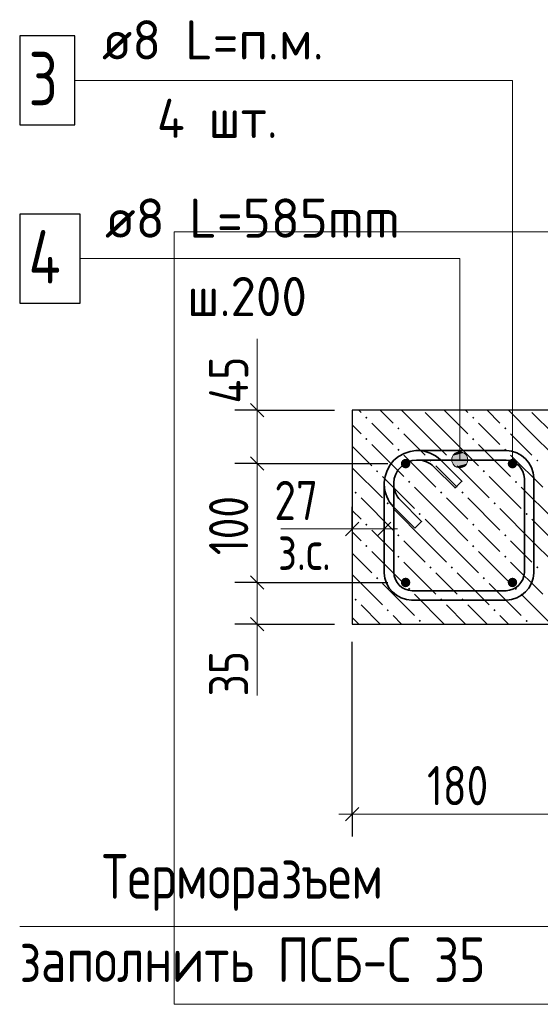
# Model space of a CAD drawing. Header units: millimetres. Extents: x 0 to 43617, y 0 to 29700.
# Tile 11 of 20: x 29650 to 32573, y 6920 to 12444. Entities that reach past the tile are written whole.
import ezdxf

# ---------------------------------------------------------------- set-up
doc = ezdxf.new("R2010")
doc.units = ezdxf.units.MM
for name, color, linetype, lineweight in [('Standard', 7, 'Continuous', 25), ('ЖБ Перекрытие верхний уровень', 7, 'Continuous', 35), ('Позиционная метка линия выноска', 7, 'Continuous', 13), ('Примечания', 7, 'Continuous', 25), ('Размерная выноска', 7, 'Continuous', 13), ('Ребро вкладыша арматура S1', 7, 'Continuous', 25)]:
    doc.layers.add(name, color=color, linetype=linetype, lineweight=lineweight)
doc.layers.add('Ребро вкладыша арматура поперечная AW', color=7, linetype='Continuous', lineweight=18, true_color=0x5a2814)
doc.styles.add('GOST 2.304-81', font='txt')
doc.styles.add('ISOCPEUR', font='txt')

msp = doc.modelspace()

# ---------------------------------------------------------------- hatches: boundary and pattern name
at = {"layer": 'ЖБ Перекрытие верхний уровень', "linetype": 'Continuous', "lineweight": 18, "transparency": 33554687}
for points in [[(31589.8, 10210.9), (31596.3, 10217.4), (31602.8, 10210.9), (31596.3, 10204.4)], [(32189.8, 10210.9), (32196.3, 10217.4), (32202.8, 10210.9), (32196.3, 10204.4)], [(31769.8, 10150.9), (31776.3, 10157.4), (31782.8, 10150.9), (31776.3, 10144.4)], [(32369.8, 10150.9), (32376.3, 10157.4), (32382.8, 10150.9), (32376.3, 10144.4)], [(31589.8, 10090.9), (31596.3, 10097.4), (31602.8, 10090.9), (31596.3, 10084.4)], [(32189.8, 10090.9), (32196.3, 10097.4), (32202.8, 10090.9), (32196.3, 10084.4)], [(31769.8, 10030.9), (31776.3, 10037.4), (31782.8, 10030.9), (31776.3, 10024.4)], [(32369.8, 10030.9), (32376.3, 10037.4), (32382.8, 10030.9), (32376.3, 10024.4)], [(31949.8, 9970.9), (31956.3, 9977.4), (31962.8, 9970.9), (31956.3, 9964.4)], [(32069.8, 9970.9), (32076.3, 9977.4), (32082.8, 9970.9), (32076.3, 9964.4)], [(32549.8, 9970.9), (32556.3, 9977.4), (32562.8, 9970.9), (32556.3, 9964.4)], [(31649.8, 9910.9), (31656.3, 9917.4), (31662.8, 9910.9), (31656.3, 9904.4)], [(32249.8, 9910.9), (32256.3, 9917.4), (32262.8, 9910.9), (32256.3, 9904.4)], [(31829.8, 9850.9), (31836.3, 9857.4), (31842.8, 9850.9), (31836.3, 9844.4)], [(32429.8, 9850.9), (32436.3, 9857.4), (32442.8, 9850.9), (32436.3, 9844.4)], [(31529.8, 9790.9), (31536.3, 9797.4), (31542.8, 9790.9), (31536.3, 9784.4)], [(32009.8, 9790.9), (32016.3, 9797.4), (32022.8, 9790.9), (32016.3, 9784.4)], [(32129.8, 9790.9), (32136.3, 9797.4), (32142.8, 9790.9), (32136.3, 9784.4)], [(31709.8, 9730.9), (31716.3, 9737.4), (31722.8, 9730.9), (31716.3, 9724.4)], [(32309.8, 9730.9), (32316.3, 9737.4), (32322.8, 9730.9), (32316.3, 9724.4)], [(31889.8, 9670.9), (31896.3, 9677.4), (31902.8, 9670.9), (31896.3, 9664.4)], [(32489.8, 9670.9), (32496.3, 9677.4), (32502.8, 9670.9), (32496.3, 9664.4)], [(31589.8, 9610.9), (31596.3, 9617.4), (31602.8, 9610.9), (31596.3, 9604.4)], [(32189.8, 9610.9), (32196.3, 9617.4), (32202.8, 9610.9), (32196.3, 9604.4)], [(31769.8, 9550.9), (31776.3, 9557.4), (31782.8, 9550.9), (31776.3, 9544.4)], [(32369.8, 9550.9), (32376.3, 9557.4), (32382.8, 9550.9), (32376.3, 9544.4)], [(31589.8, 9490.9), (31596.3, 9497.4), (31602.8, 9490.9), (31596.3, 9484.4)], [(32189.8, 9490.9), (32196.3, 9497.4), (32202.8, 9490.9), (32196.3, 9484.4)], [(31769.8, 9430.9), (31776.3, 9437.4), (31782.8, 9430.9), (31776.3, 9424.4)], [(32369.8, 9430.9), (32376.3, 9437.4), (32382.8, 9430.9), (32376.3, 9424.4)], [(31949.8, 9370.9), (31956.3, 9377.4), (31962.8, 9370.9), (31956.3, 9364.4)], [(32069.8, 9370.9), (32076.3, 9377.4), (32082.8, 9370.9), (32076.3, 9364.4)], [(32549.8, 9370.9), (32556.3, 9377.4), (32562.8, 9370.9), (32556.3, 9364.4)], [(31649.8, 9310.9), (31656.3, 9317.4), (31662.8, 9310.9), (31656.3, 9304.4)], [(32249.8, 9310.9), (32256.3, 9317.4), (32262.8, 9310.9), (32256.3, 9304.4)], [(31829.8, 9250.9), (31836.3, 9257.4), (31842.8, 9250.9), (31836.3, 9244.4)], [(32429.8, 9250.9), (32436.3, 9257.4), (32442.8, 9250.9), (32436.3, 9244.4)], [(31529.8, 9190.9), (31536.3, 9197.4), (31542.8, 9190.9), (31536.3, 9184.4)], [(32009.8, 9190.9), (32016.3, 9197.4), (32022.8, 9190.9), (32016.3, 9184.4)], [(32129.8, 9190.9), (32136.3, 9197.4), (32142.8, 9190.9), (32136.3, 9184.4)], [(31709.8, 9130.9), (31716.3, 9137.4), (31722.8, 9130.9), (31716.3, 9124.4)], [(32309.8, 9130.9), (32316.3, 9137.4), (32322.8, 9130.9), (32316.3, 9124.4)], [(31889.8, 9070.9), (31896.3, 9077.4), (31902.8, 9070.9), (31896.3, 9064.4)], [(32489.8, 9070.9), (32496.3, 9077.4), (32502.8, 9070.9), (32496.3, 9064.4)]]:
    msp.add_hatch(color=7, dxfattribs=at).paths.add_polyline_path(points, flags=16)
at = {"layer": 'Позиционная метка линия выноска', "linetype": 'Continuous', "lineweight": 13, "transparency": 33554687}
for points in [[(32143.3, 10013.8), (32098.3, 10013.8), (32082.1, 9997.6)], [(32143.3, 10013.8), (32082.1, 9997.6), (32159.5, 9997.6)], [(32098.3, 10013.8), (32143.3, 10013.8), (32120.8, 10020.1)], [(32159.5, 9997.6), (32082.1, 9997.6), (32075.8, 9975.1)], [(32159.5, 9997.6), (32075.8, 9975.1), (32165.8, 9975.1)], [(32165.8, 9975.1), (32075.8, 9975.1), (32082.1, 9952.6)], [(32165.8, 9975.1), (32082.1, 9952.6), (32159.5, 9952.6)], [(32159.5, 9952.6), (32082.1, 9952.6), (32098.3, 9936.4)], [(32159.5, 9952.6), (32098.3, 9936.4), (32143.3, 9936.4)], [(32143.3, 9936.4), (32098.3, 9936.4), (32120.8, 9930.1)]]:
    msp.add_hatch(color=7, dxfattribs=at).paths.add_polyline_path(points)
at = {"layer": 'Ребро вкладыша арматура S1', "linetype": 'Continuous', "lineweight": 25, "transparency": 33554687}
for points in [[(31843.3, 9953.3), (31841.3, 9963.5), (31835.5, 9972.2), (31826.9, 9978), (31816.7, 9980), (31806.5, 9978), (31797.8, 9972.2), (31792, 9963.5), (31790, 9953.3), (31792, 9943.1), (31797.8, 9934.5), (31806.5, 9928.7), (31816.7, 9926.7), (31826.9, 9928.7), (31835.5, 9934.5), (31841.3, 9943.1)], [(32443.3, 9953.3), (32441.3, 9963.5), (32435.5, 9972.2), (32426.9, 9978), (32416.7, 9980), (32406.5, 9978), (32397.8, 9972.2), (32392, 9963.5), (32390, 9953.3), (32392, 9943.1), (32397.8, 9934.5), (32406.5, 9928.7), (32416.7, 9926.7), (32426.9, 9928.7), (32435.5, 9934.5), (32441.3, 9943.1)], [(31843.3, 9286.7), (31841.3, 9296.9), (31835.5, 9305.5), (31826.9, 9311.3), (31816.7, 9313.3), (31806.5, 9311.3), (31797.8, 9305.5), (31792, 9296.9), (31790, 9286.7), (31792, 9276.5), (31797.8, 9267.8), (31806.5, 9262), (31816.7, 9260), (31826.9, 9262), (31835.5, 9267.8), (31841.3, 9276.5)], [(32443.3, 9286.7), (32441.3, 9296.9), (32435.5, 9305.5), (32426.9, 9311.3), (32416.7, 9313.3), (32406.5, 9311.3), (32397.8, 9305.5), (32392, 9296.9), (32390, 9286.7), (32392, 9276.5), (32397.8, 9267.8), (32406.5, 9262), (32416.7, 9260), (32426.9, 9262), (32435.5, 9267.8), (32441.3, 9276.5)]]:
    msp.add_hatch(color=7, dxfattribs=at).paths.add_polyline_path(points)

# ---------------------------------------------------------------- linework, layer by layer
at = {"layer": 'Standard', "color": 7, "linetype": 'Continuous', "lineweight": 25, "transparency": 33554687}
for p, q in [((30945.8, 10290.8), (31020.8, 10215.8)), ((30945.8, 9990.8), (31020.8, 9915.8)), ((31554.2, 9624.2), (31479.2, 9549.2)), ((31734.2, 9624.2), (31659.2, 9549.2)), ((30945.8, 9324.2), (31020.8, 9249.2)), ((30945.8, 9090.8), (31020.8, 9015.8)), ((31479.2, 7949.2), (31554.2, 8024.2))]:
    msp.add_line(p, q, dxfattribs=at)
at = {"layer": 'Standard', "color": 7, "linetype": 'Continuous', "lineweight": 13, "transparency": 33554687}
for p, q in [((30983.3, 10253.3), (30983.3, 10328.3)), ((30983.3, 9953.3), (30983.3, 9286.7)), ((31516.7, 9586.7), (31441.7, 9586.7)), ((31696.7, 9586.7), (31516.7, 9586.7)), ((31696.7, 9586.7), (31771.7, 9586.7)), ((30983.3, 9286.7), (30983.3, 9053.3)), ((30983.3, 9053.3), (30983.3, 8978.3)), ((31516.7, 7986.7), (31441.7, 7986.7)), ((31516.7, 7986.7), (32716.7, 7986.7))]:
    msp.add_line(p, q, dxfattribs=at)
at = {"layer": 'Standard', "color": 251, "linetype": 'Continuous', "lineweight": -3, "true_color": 0x656565, "transparency": 33554687}
for p, q in [((30983.3, 10253.3), (30858.3, 10253.3)), ((30983.3, 10253.3), (31108.3, 10253.3)), ((30983.3, 10253.3), (31416.7, 10253.3)), ((30983.3, 9953.3), (30858.3, 9953.3)), ((30983.3, 9953.3), (31108.3, 9953.3)), ((30983.3, 9953.3), (31716.7, 9953.3)), ((31516.7, 9586.7), (31516.7, 9711.7)), ((31696.7, 9586.7), (31696.7, 9711.7)), ((31516.7, 9586.7), (31516.7, 9461.7)), ((31516.7, 9586.7), (31516.7, 9286.7)), ((31696.7, 9586.7), (31696.7, 9461.7)), ((31696.7, 9586.7), (31696.7, 9586.7)), ((30983.3, 9286.7), (30858.3, 9286.7)), ((30983.3, 9286.7), (31108.3, 9286.7)), ((30983.3, 9286.7), (31716.7, 9286.7)), ((30983.3, 9053.3), (30858.3, 9053.3)), ((30983.3, 9053.3), (31108.3, 9053.3)), ((30983.3, 9053.3), (31416.7, 9053.3)), ((31516.7, 7986.7), (31516.7, 8953.3)), ((31516.7, 7986.7), (31516.7, 8111.7)), ((31516.7, 7986.7), (31516.7, 7861.7))]:
    msp.add_line(p, q, dxfattribs=at)
at = {"layer": 'Standard', "color": 254, "linetype": 'Continuous', "lineweight": 18, "true_color": 0xc4c4ff, "transparency": 33554687}
msp.add_lwpolyline([(30516.7, 6920), (38850, 6920), (38850, 11253.3), (30516.7, 11253.3), (30516.7, 6920)], dxfattribs=at)
at = {"layer": 'Standard', "color": 7, "linetype": 'Continuous', "lineweight": 13, "transparency": 33554687}
msp.add_lwpolyline([(30983.3, 10253.3), (30983.3, 10249.7), (30983.3, 10249.7), (30983.3, 9953.3)], dxfattribs=at)
at = {"layer": 'ЖБ Перекрытие верхний уровень', "color": 7, "linetype": 'Continuous', "lineweight": 25, "transparency": 33554687}
for p, q in [((31516.7, 10253.3), (31516.7, 9053.3)), ((32716.7, 10253.3), (31516.7, 10253.3)), ((31516.7, 9053.3), (32716.7, 9053.3))]:
    msp.add_line(p, q, dxfattribs=at)
at = {"layer": 'ЖБ Перекрытие верхний уровень', "color": 9, "linetype": 'Continuous', "lineweight": 18, "true_color": 0xc7c7c7, "transparency": 33554687}
for p, q in [((31553.8, 10253.3), (31566.3, 10240.9)), ((31673.8, 10253.3), (31746.3, 10180.9)), ((31926.3, 10120.9), (31793.8, 10253.3)), ((31926.3, 10240.9), (32046.3, 10120.9)), ((32046.3, 10240.9), (32033.8, 10253.3)), ((32046.3, 10240.9), (32166.3, 10120.9)), ((32153.8, 10253.3), (32166.3, 10240.9)), ((32273.8, 10253.3), (32346.3, 10180.9)), ((32526.3, 10120.9), (32393.8, 10253.3)), ((32526.3, 10240.9), (32646.3, 10120.9)), ((31516.7, 10170.5), (31566.3, 10120.9)), ((31686.3, 10120.9), (31626.3, 10180.9)), ((32286.3, 10120.9), (32226.3, 10180.9)), ((31746.3, 10060.9), (31686.3, 10120.9)), ((31806.3, 10120.9), (31926.3, 10000.9)), ((31926.3, 10120.9), (32046.3, 10000.9)), ((32046.3, 10120.9), (32226.3, 9940.9)), ((32346.3, 10060.9), (32286.3, 10120.9)), ((32406.3, 10120.9), (32526.3, 10000.9)), ((32526.3, 10120.9), (32646.3, 10000.9)), ((31626.3, 10060.9), (31806.3, 9880.9)), ((32226.3, 10060.9), (32406.3, 9880.9)), ((31516.7, 10050.5), (31626.3, 9940.9)), ((31806.3, 10000.9), (31986.3, 9820.9)), ((32406.3, 10000.9), (32586.3, 9820.9)), ((31516.7, 9930.5), (31686.3, 9760.9)), ((32046.3, 9880.9), (31986.3, 9940.9)), ((32106.3, 9940.9), (32286.3, 9760.9)), ((31686.3, 9880.9), (31866.3, 9700.9)), ((32106.3, 9820.9), (32046.3, 9880.9)), ((32286.3, 9880.9), (32466.3, 9700.9)), ((32046.3, 9640.9), (31866.3, 9820.9)), ((32646.3, 9640.9), (32466.3, 9820.9)), ((31566.3, 9760.9), (31746.3, 9580.9)), ((32046.3, 9760.9), (32166.3, 9640.9)), ((32166.3, 9760.9), (32346.3, 9580.9)), ((31516.7, 9690.5), (31566.3, 9640.9)), ((31926.3, 9520.9), (31746.3, 9700.9)), ((32526.3, 9520.9), (32346.3, 9700.9)), ((31926.3, 9640.9), (32046.3, 9520.9)), ((32046.3, 9640.9), (32166.3, 9520.9)), ((32526.3, 9640.9), (32646.3, 9520.9)), ((31516.7, 9570.5), (31566.3, 9520.9)), ((31686.3, 9520.9), (31626.3, 9580.9)), ((32286.3, 9520.9), (32226.3, 9580.9)), ((31746.3, 9460.9), (31686.3, 9520.9)), ((31806.3, 9520.9), (31926.3, 9400.9)), ((31926.3, 9520.9), (32046.3, 9400.9)), ((32046.3, 9520.9), (32226.3, 9340.9)), ((32346.3, 9460.9), (32286.3, 9520.9)), ((32406.3, 9520.9), (32526.3, 9400.9)), ((32526.3, 9520.9), (32646.3, 9400.9)), ((31516.7, 9450.5), (31626.3, 9340.9)), ((31626.3, 9460.9), (31806.3, 9280.9)), ((32226.3, 9460.9), (32406.3, 9280.9)), ((31806.3, 9400.9), (31986.3, 9220.9)), ((32406.3, 9400.9), (32586.3, 9220.9)), ((32046.3, 9280.9), (31986.3, 9340.9)), ((32106.3, 9340.9), (32286.3, 9160.9)), ((31516.7, 9330.5), (31686.3, 9160.9)), ((31686.3, 9280.9), (31866.3, 9100.9)), ((32106.3, 9220.9), (32046.3, 9280.9)), ((32286.3, 9280.9), (32466.3, 9100.9)), ((32033.8, 9053.3), (31866.3, 9220.9)), ((32633.8, 9053.3), (32466.3, 9220.9)), ((31566.3, 9160.9), (31673.8, 9053.3)), ((32046.3, 9160.9), (32153.8, 9053.3)), ((32166.3, 9160.9), (32273.8, 9053.3)), ((31516.7, 9090.5), (31553.8, 9053.3)), ((31793.8, 9053.3), (31746.3, 9100.9)), ((32393.8, 9053.3), (32346.3, 9100.9))]:
    msp.add_line(p, q, dxfattribs=at)
at = {"layer": 'Позиционная метка линия выноска', "color": 7, "linetype": 'Continuous', "lineweight": 13, "transparency": 33554687}
for p, q in [((32120.8, 10020.1), (32120.8, 10020.1)), ((32075.8, 9975.1), (32075.8, 9975.1)), ((32165.8, 9975.1), (32165.8, 9975.1)), ((32120.8, 9930.1), (32120.8, 9930.1))]:
    msp.add_line(p, q, dxfattribs=at)
for points in [[(29960, 12103.3), (32416.7, 12103.3), (32416.7, 9953.3)], [(29990, 11103.3), (32120.8, 11103.3), (32120.8, 9975.1)], [(29650, 7356.7), (33481.3, 7356.7), (33481.3, 9053.3)]]:
    msp.add_lwpolyline(points, dxfattribs=at)
msp.add_circle((32120.8, 9975.1), 45, dxfattribs=at)
at = {"layer": 'Размерная выноска', "color": 7, "linetype": 'Continuous', "lineweight": 13, "transparency": 33554687}
for p, q in [((30983.3, 10253.3), (30983.3, 10653.3)), ((31516.7, 9586.7), (31116.7, 9586.7)), ((30983.3, 9053.3), (30983.3, 8653.3))]:
    msp.add_line(p, q, dxfattribs=at)
at = {"layer": 'Ребро вкладыша арматура S1', "color": 7, "linetype": 'Continuous', "lineweight": 25, "transparency": 33554687}
msp.add_lwpolyline([(29650, 11853.3), (29960, 11853.3), (29960, 12353.3), (29650, 12353.3), (29650, 11853.3)], dxfattribs=at)
at = {"layer": 'Ребро вкладыша арматура поперечная AW', "color": 7, "linetype": 'Continuous', "lineweight": 25, "transparency": 33554687}
msp.add_lwpolyline([(29650, 10853.3), (29990, 10853.3), (29990, 11353.3), (29650, 11353.3), (29650, 10853.3)], dxfattribs=at)
msp.add_lwpolyline([(29650, 10853.3), (29990, 10853.3), (29990, 11353.3), (29650, 11353.3), (29650, 10853.3)], dxfattribs=at)
at = {"layer": 'Ребро вкладыша арматура поперечная AW', "color": 7, "linetype": 'Continuous', "lineweight": 35, "transparency": 33554687}
msp.add_lwpolyline([(31868.6, 9590.7), (31748.2, 9711.1), (31737.2, 9723.9), (31727, 9738), (31718.1, 9753), (31710.8, 9768.6), (31705, 9784.7), (31700.6, 9801.6), (31697.9, 9818.8), (31696.7, 9835.6), (31696.7, 9848.8), (31701.2, 9881.4), (31712.4, 9915.2), (31729.8, 9946.4), (31751.3, 9972.1), (31776.9, 9993.5), (31808.1, 10011), (31842, 10022.1), (31874.5, 10026.7), (32384.3, 10026.7), (32412.1, 10022.8), (32441.1, 10013.2), (32467.9, 9998.3), (32489.9, 9979.9), (32508.3, 9957.9), (32523.2, 9931.1), (32532.8, 9902.1), (32536.7, 9874.3), (32536.7, 9339), (32532.8, 9311.2), (32523.2, 9282.2), (32508.3, 9255.5), (32489.9, 9233.5), (32467.9, 9215.1), (32441.1, 9200.1), (32412.1, 9190.5), (32384.3, 9186.7), (31849, 9186.7), (31821.2, 9190.5), (31792.2, 9200.1), (31765.5, 9215.1), (31743.5, 9233.5), (31725.1, 9255.5), (31710.1, 9282.2), (31700.5, 9311.2), (31696.7, 9339), (31696.7, 9848.8), (31701.2, 9881.4), (31712.4, 9915.2), (31729.8, 9946.4), (31751.3, 9972.1), (31776.9, 9993.5), (31808.1, 10011), (31842, 10022.1), (31874.5, 10026.7), (31887.8, 10026.7), (31904.6, 10025.5), (31921.8, 10022.7), (31938.6, 10018.3), (31954.8, 10012.5), (31970.3, 10005.2), (31985.4, 9996.4), (31999.5, 9986.2), (32012.2, 9975.1), (32132.6, 9854.7), (32094.9, 9817), (31975.8, 9936.1), (31966.3, 9944.3), (31956.2, 9951.6), (31945.4, 9958), (31934.4, 9963.2), (31922.8, 9967.3), (31910.8, 9970.5), (31898.4, 9972.4), (31885.9, 9973.3), (31878.2, 9973.3), (31854.1, 9970), (31829.7, 9961.9), (31807.3, 9949.4), (31789.1, 9934.2), (31773.9, 9916), (31761.4, 9893.7), (31753.4, 9869.2), (31750, 9845.1), (31750, 9342.7), (31752.7, 9323.3), (31759.1, 9303.8), (31769.2, 9285.9), (31781.3, 9271.3), (31795.9, 9259.2), (31813.8, 9249.1), (31833.3, 9242.7), (31852.7, 9240), (32380.6, 9240), (32400, 9242.7), (32419.6, 9249.1), (32437.5, 9259.2), (32452, 9271.3), (32464.2, 9285.9), (32474.2, 9303.8), (32480.6, 9323.3), (32483.3, 9342.7), (32483.3, 9870.6), (32480.6, 9890), (32474.2, 9909.6), (32464.2, 9927.5), (32452, 9942), (32437.5, 9954.2), (32419.6, 9964.2), (32400, 9970.6), (32380.6, 9973.3), (31878.2, 9973.3), (31854.1, 9970), (31829.7, 9961.9), (31807.3, 9949.4), (31789.1, 9934.2), (31773.9, 9916), (31761.4, 9893.7), (31753.4, 9869.2), (31750, 9845.1), (31750, 9837.5), (31750.9, 9824.9), (31752.9, 9812.6), (31756, 9800.5), (31760.2, 9789), (31765.4, 9777.9), (31771.7, 9767.2), (31779, 9757), (31787.2, 9747.5), (31906.3, 9628.5), (31868.6, 9590.7)], dxfattribs=at)
msp.add_lwpolyline([(31868.6, 9590.7), (31748.2, 9711.1), (31737.2, 9723.9), (31727, 9738), (31718.1, 9753), (31710.8, 9768.6), (31705, 9784.7), (31700.6, 9801.6), (31697.9, 9818.8), (31696.7, 9835.6), (31696.7, 9848.8), (31701.2, 9881.4), (31712.4, 9915.2), (31729.8, 9946.4), (31751.3, 9972.1), (31776.9, 9993.5), (31808.1, 10011), (31842, 10022.1), (31874.5, 10026.7), (32384.3, 10026.7), (32412.1, 10022.8), (32441.1, 10013.2), (32467.9, 9998.3), (32489.9, 9979.9), (32508.3, 9957.9), (32523.2, 9931.1), (32532.8, 9902.1), (32536.7, 9874.3), (32536.7, 9339), (32532.8, 9311.2), (32523.2, 9282.2), (32508.3, 9255.5), (32489.9, 9233.5), (32467.9, 9215.1), (32441.1, 9200.1), (32412.1, 9190.5), (32384.3, 9186.7), (31849, 9186.7), (31821.2, 9190.5), (31792.2, 9200.1), (31765.5, 9215.1), (31743.5, 9233.5), (31725.1, 9255.5), (31710.1, 9282.2), (31700.5, 9311.2), (31696.7, 9339), (31696.7, 9848.8), (31701.2, 9881.4), (31712.4, 9915.2), (31729.8, 9946.4), (31751.3, 9972.1), (31776.9, 9993.5), (31808.1, 10011), (31842, 10022.1), (31874.5, 10026.7), (31887.8, 10026.7), (31904.6, 10025.5), (31921.8, 10022.7), (31938.6, 10018.3), (31954.8, 10012.5), (31970.3, 10005.2), (31985.4, 9996.4), (31999.5, 9986.2), (32012.2, 9975.1), (32132.6, 9854.7), (32094.9, 9817), (31975.8, 9936.1), (31966.3, 9944.3), (31956.2, 9951.6), (31945.4, 9958), (31934.4, 9963.2), (31922.8, 9967.3), (31910.8, 9970.5), (31898.4, 9972.4), (31885.9, 9973.3), (31878.2, 9973.3), (31854.1, 9970), (31829.7, 9961.9), (31807.3, 9949.4), (31789.1, 9934.2), (31773.9, 9916), (31761.4, 9893.7), (31753.4, 9869.2), (31750, 9845.1), (31750, 9342.7), (31752.7, 9323.3), (31759.1, 9303.8), (31769.2, 9285.9), (31781.3, 9271.3), (31795.9, 9259.2), (31813.8, 9249.1), (31833.3, 9242.7), (31852.7, 9240), (32380.6, 9240), (32400, 9242.7), (32419.6, 9249.1), (32437.5, 9259.2), (32452, 9271.3), (32464.2, 9285.9), (32474.2, 9303.8), (32480.6, 9323.3), (32483.3, 9342.7), (32483.3, 9870.6), (32480.6, 9890), (32474.2, 9909.6), (32464.2, 9927.5), (32452, 9942), (32437.5, 9954.2), (32419.6, 9964.2), (32400, 9970.6), (32380.6, 9973.3), (31878.2, 9973.3), (31854.1, 9970), (31829.7, 9961.9), (31807.3, 9949.4), (31789.1, 9934.2), (31773.9, 9916), (31761.4, 9893.7), (31753.4, 9869.2), (31750, 9845.1), (31750, 9837.5), (31750.9, 9824.9), (31752.9, 9812.6), (31756, 9800.5), (31760.2, 9789), (31765.4, 9777.9), (31771.7, 9767.2), (31779, 9757), (31787.2, 9747.5), (31906.3, 9628.5), (31868.6, 9590.7)], dxfattribs=at)

# ---------------------------------------------------------------- texts
at = {"layer": 'Standard', "color": 7, "linetype": 'Continuous', "lineweight": 25, "transparency": 33554687, "char_height": 220, "attachment_point": 7, "rotation": 90, "style": 'GOST 2.304-81'}
for s, insert, width in [('45', (30933.3, 10290.8), 375.735), ('100', (30933.3, 9440.1), 485.085), ('35', (30933.3, 8648), 360.165)]:
    msp.add_mtext(s, dxfattribs=dict(at, insert=insert, width=width))
at = {"layer": 'Standard', "color": 7, "linetype": 'Continuous', "lineweight": 25, "transparency": 33554687, "char_height": 220, "attachment_point": 7, "style": 'GOST 2.304-81'}
for s, insert, width in [('27', (31079.8, 9636.7), 391.311), ('з.с.', (31099.9, 9356.5), 446.06), ('180', (31936.8, 8036.7), 485.073)]:
    msp.add_mtext(s, dxfattribs=dict(at, insert=insert, width=width))
at = {"layer": 'Примечания', "color": 7, "linetype": 'Continuous', "lineweight": 25, "transparency": 33554687, "attachment_point": 7}
for s, insert, char_height, width, style in [('\\W0.95;4 шт.', (30420, 11780.7), 220, 873.813, 'ISOCPEUR'), ('Терморазъем', (30112.5, 7445), 250, 1768.079, 'GOST 2.304-81'), ('заполнить\\~ПСБ-С\\~35', (29650, 7045), 250, 2692.065, 'GOST 2.304-81')]:
    msp.add_mtext(s, dxfattribs=dict(at, insert=insert, char_height=char_height, width=width, style=style))
at = {"layer": 'Ребро вкладыша арматура S1', "color": 7, "linetype": 'Continuous', "lineweight": 13, "transparency": 33554687, "attachment_point": 7, "style": 'ISOCPEUR'}
for s, insert, char_height, width in [('\\W0.97;ø8 L=п.м. ', (30112, 12220.7), 220, 1491.878), ('\\W0.78;3', (29700, 11963.3), 300, 326.407)]:
    msp.add_mtext(s, dxfattribs=dict(at, insert=insert, char_height=char_height, width=width))
at = {"layer": 'Ребро вкладыша арматура поперечная AW', "color": 7, "linetype": 'Continuous', "lineweight": 13, "transparency": 33554687, "attachment_point": 7, "style": 'ISOCPEUR'}
for s, insert, char_height, width in [('\\W0.98;ø8 L=585mm ', (30129, 11220.7), 220, 1888.522), ('\\W0.80;4', (29700, 10963.3), 300, 359.839), ('\\W0.80;4', (29700, 10963.3), 300, 359.839), ('\\W0.95;ш.200 ', (30591, 10780.7), 220, 962.129)]:
    msp.add_mtext(s, dxfattribs=dict(at, insert=insert, char_height=char_height, width=width))

doc.saveas('drawing.dxf')
